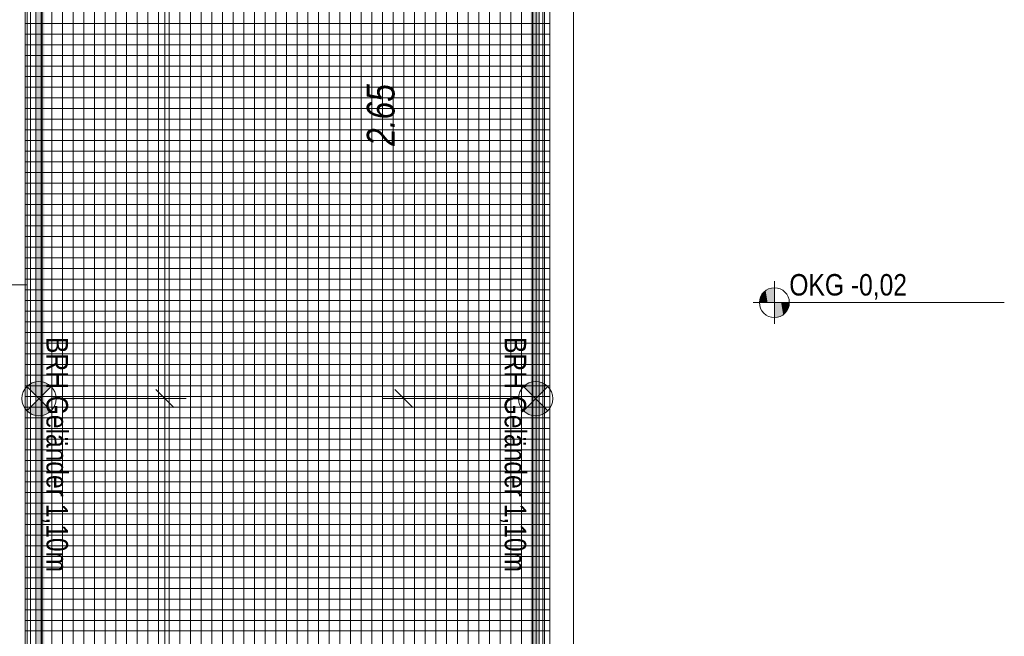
# Model space of a CAD drawing. Extents: x -620 to 300, y 62 to 1112.
# Tile 55 of 200: x -399 to -306, y 486 to 544. Entities that reach past the tile are written whole.
import ezdxf
from ezdxf.lldxf.tags import DXFTag

# ---------------------------------------------------------------- set-up
doc = ezdxf.new("R2010")
doc.units = 0
doc.layers.get('0').update_dxf_attribs({"lineweight": 13})
for name, color, linetype, lineweight, true_color in [('00_ E_ST_Handlaufleuchte', 7, 'Continuous', 13, 0xb2b200), ('00_E_ST_Handlaufleuchte_Bem', 7, 'Continuous', 5, 0x7d7d00), ('00_E_ST_Handlaufleuchte_Kabel', 3, 'Continuous', 18, 0x00ff00), ('00_E_ST_Handlaufleuchte–Handlauf-Position', 7, 'Continuous', 5, 0x0000b2), ('30 -33 Aussenwände- 7 Fassade_ Elemente', 7, 'Continuous', 9, 0x00aacc), ('30 -34 Innenwände- 6 Elemente', 7, 'Continuous', 9, 0xff6633), ('30 -35 Decken- 2.2 Treppen Außen', 9, 'Continuous', 9, 0x808080), ('30 -36 Dächer- 4 Dachbekleidungen', 7, 'Continuous', 9, 0xccccff), ('60- 61 allgemeine Ausstattung- 4 Terrassen', 9, 'Continuous', 9, 0x808080), ('70 -72 Beschriftung- 1 Beschriftung allgemein', 7, 'Continuous', 9, 0xff6633)]:
    doc.layers.add(name, color=color, linetype=linetype, lineweight=lineweight, true_color=true_color)
doc.layers.add('70 -72 Beschriftung- 5 Höhenkoten-A06CPVLXL0', color=7, linetype='Continuous', lineweight=15)
doc.styles.get("Standard").update_dxf_attribs({"font": 'ARIALN.TTF'})
tags = doc.linetypes.add('grob-A06CPVLVL0', pattern=[14, 3, -8, 3]).pattern_tags.tags
tags[8:9] = [DXFTag(74, 4), DXFTag(75, 0), DXFTag(340, '0'), DXFTag(46, 0.0), DXFTag(50, 0.0), DXFTag(44, 0.0), DXFTag(45, 0.0)]
tags[6:7] = [DXFTag(74, 4), DXFTag(75, 0), DXFTag(340, '0'), DXFTag(46, 0.0), DXFTag(50, 0.0), DXFTag(44, 0.0), DXFTag(45, 0.0)]
tags[4:5] = [DXFTag(74, 4), DXFTag(75, 0), DXFTag(340, '0'), DXFTag(46, 0.0), DXFTag(50, 0.0), DXFTag(44, 0.0), DXFTag(45, 0.0)]

# ---------------------------------------------------------------- blocks, each defined once
blk = doc.blocks.new('Referenz-A06CPVM1L0')
at = {"layer": '30 -33 Aussenwände- 7 Fassade_ Elemente', "color": 0, "linetype": 'Continuous', "ltscale": 0.13}
blk.add_line((-346.876, 601.814), (-346.876, 452.414), dxfattribs=at)
at = {"layer": '30 -33 Aussenwände- 7 Fassade_ Elemente', "color": 0, "linetype": 'grob-A06CPVLVL0', "ltscale": 0.13}
for p, q in [((-398.076, 597.674), (-398.076, 519.014)), ((-398.076, 519.014), (-437.676, 519.014))]:
    blk.add_line(p, q, dxfattribs=at)
at = {"layer": '30 -34 Innenwände- 6 Elemente', "color": 0, "linetype": 'Continuous', "ltscale": 0.13}
for p, q in [((-350.676, 601.814), (-350.676, 448.614)), ((-350.076, 449.214), (-350.076, 601.814)), ((-349.076, 601.814), (-349.076, 450.214)), ((-346.876, 452.414), (-346.876, 601.814)), ((-397.276, 552.014), (-397.276, 449.214)), ((-396.676, 448.614), (-396.676, 552.614)), ((-398.276, 450.214), (-398.276, 551.014))]:
    blk.add_line(p, q, dxfattribs=at)
at = {"layer": '30 -35 Decken- 2.2 Treppen Außen', "color": 0, "linetype": 'grob-A06CPVLVL0', "ltscale": 0.13}
for p, q in [((-398.076, 519.014), (-437.676, 519.014)), ((-398.076, 519.014), (-400.276, 519.014)), ((-398.076, 400.705), (-398.076, 519.014))]:
    blk.add_line(p, q, dxfattribs=at)
at = {"layer": '30 -35 Decken- 2.2 Treppen Außen', "color": 0, "linetype": 'Continuous', "ltscale": 0.13}
for p, q in [((-398.076, 519.014), (-400.276, 519.014)), ((-398.076, 400.705), (-398.076, 519.014))]:
    blk.add_line(p, q, dxfattribs=at)
at = {"layer": '30 -36 Dächer- 4 Dachbekleidungen', "color": 0, "linetype": 'Continuous', "ltscale": 0.13}
for p, q in [((-350.376, 601.214), (-350.376, 448.914)), ((-349.576, 449.714), (-349.576, 601.214))]:
    blk.add_line(p, q, dxfattribs=at)
at = {"layer": '60- 61 allgemeine Ausstattung- 4 Terrassen', "color": 0}
for p, q in [((-397.756, 452.414), (-397.756, 601.814)), ((-396.756, 452.414), (-396.756, 601.814)), ((-395.756, 452.414), (-395.756, 601.814)), ((-394.756, 452.414), (-394.756, 601.814)), ((-393.756, 452.414), (-393.756, 601.814)), ((-392.756, 452.414), (-392.756, 601.814)), ((-391.756, 452.414), (-391.756, 601.814)), ((-390.756, 452.414), (-390.756, 601.814)), ((-389.756, 452.414), (-389.756, 601.814)), ((-388.756, 452.414), (-388.756, 601.814)), ((-387.756, 452.414), (-387.756, 601.814)), ((-386.756, 452.414), (-386.756, 601.814)), ((-385.756, 452.414), (-385.756, 601.814)), ((-384.756, 452.414), (-384.756, 601.814)), ((-383.756, 452.414), (-383.756, 601.814)), ((-382.756, 452.414), (-382.756, 601.814)), ((-381.756, 452.414), (-381.756, 601.814)), ((-380.756, 452.414), (-380.756, 601.814)), ((-379.756, 452.414), (-379.756, 601.814)), ((-378.756, 452.414), (-378.756, 601.814)), ((-377.756, 452.414), (-377.756, 601.814)), ((-376.756, 452.414), (-376.756, 601.814)), ((-375.756, 452.414), (-375.756, 601.814)), ((-374.756, 452.414), (-374.756, 601.814)), ((-373.756, 452.414), (-373.756, 601.814)), ((-372.756, 452.414), (-372.756, 601.814)), ((-371.756, 452.414), (-371.756, 601.814)), ((-370.756, 452.414), (-370.756, 601.814)), ((-369.756, 452.414), (-369.756, 601.814)), ((-368.756, 452.414), (-368.756, 601.814)), ((-367.756, 452.414), (-367.756, 601.814)), ((-366.756, 452.414), (-366.756, 601.814)), ((-365.756, 452.414), (-365.756, 601.814)), ((-364.756, 452.414), (-364.756, 601.814)), ((-363.756, 452.414), (-363.756, 601.814)), ((-362.756, 452.414), (-362.756, 601.814)), ((-361.756, 452.414), (-361.756, 601.814)), ((-360.756, 452.414), (-360.756, 601.814)), ((-359.756, 452.414), (-359.756, 601.814)), ((-358.756, 452.414), (-358.756, 601.814)), ((-357.756, 452.414), (-357.756, 601.814)), ((-356.756, 452.414), (-356.756, 601.814)), ((-355.756, 452.414), (-355.756, 601.814)), ((-354.756, 452.414), (-354.756, 601.814)), ((-353.756, 452.414), (-353.756, 601.814)), ((-352.756, 452.414), (-352.756, 601.814)), ((-351.756, 452.414), (-351.756, 601.814)), ((-350.756, 452.414), (-350.756, 601.814)), ((-349.756, 452.414), (-349.756, 601.814)), ((-349.076, 452.414), (-349.076, 601.814)), ((-398.076, 452.414), (-398.076, 597.673)), ((-397.756, 452.414), (-397.756, 597.673)), ((-396.756, 452.414), (-396.756, 597.673)), ((-395.756, 452.414), (-395.756, 597.673)), ((-394.756, 452.414), (-394.756, 597.673)), ((-393.756, 452.414), (-393.756, 597.673)), ((-392.756, 452.414), (-392.756, 597.673)), ((-391.756, 452.414), (-391.756, 597.673)), ((-390.756, 452.414), (-390.756, 597.673)), ((-389.756, 452.414), (-389.756, 597.673)), ((-388.756, 452.414), (-388.756, 597.673)), ((-387.756, 452.414), (-387.756, 597.673)), ((-386.756, 452.414), (-386.756, 597.673)), ((-385.756, 452.414), (-385.756, 597.673)), ((-384.756, 452.414), (-384.756, 597.673)), ((-383.756, 452.414), (-383.756, 597.673)), ((-382.756, 452.414), (-382.756, 597.673)), ((-381.756, 452.414), (-381.756, 597.673)), ((-380.756, 452.414), (-380.756, 597.673)), ((-379.756, 452.414), (-379.756, 597.673)), ((-378.756, 452.414), (-378.756, 597.673)), ((-377.756, 452.414), (-377.756, 597.673)), ((-376.756, 452.414), (-376.756, 597.673)), ((-375.756, 452.414), (-375.756, 597.673)), ((-374.756, 452.414), (-374.756, 597.673)), ((-373.756, 452.414), (-373.756, 597.673)), ((-372.756, 452.414), (-372.756, 597.673)), ((-371.756, 452.414), (-371.756, 597.673)), ((-370.756, 452.414), (-370.756, 597.673)), ((-369.756, 452.414), (-369.756, 597.673)), ((-368.756, 452.414), (-368.756, 597.673)), ((-367.756, 452.414), (-367.756, 597.673)), ((-366.756, 452.414), (-366.756, 597.673)), ((-365.756, 452.414), (-365.756, 597.673)), ((-364.756, 452.414), (-364.756, 597.673)), ((-363.756, 452.414), (-363.756, 597.673)), ((-362.756, 452.414), (-362.756, 597.673)), ((-361.756, 452.414), (-361.756, 597.673)), ((-360.756, 452.414), (-360.756, 597.673)), ((-359.756, 452.414), (-359.756, 597.673)), ((-358.756, 452.414), (-358.756, 597.673)), ((-357.756, 452.414), (-357.756, 597.673)), ((-356.756, 452.414), (-356.756, 597.673)), ((-355.756, 452.414), (-355.756, 597.673)), ((-354.756, 452.414), (-354.756, 597.673)), ((-353.756, 452.414), (-353.756, 597.673)), ((-352.756, 452.414), (-352.756, 597.673)), ((-351.756, 452.414), (-351.756, 597.673)), ((-350.756, 452.414), (-350.756, 597.673)), ((-349.756, 452.414), (-349.756, 597.673)), ((-349.076, 597.673), (-349.076, 452.414)), ((-398.276, 551.014), (-398.276, 452.414)), ((-398.276, 543.554), (-349.076, 543.554)), ((-398.076, 543.554), (-349.076, 543.554)), ((-398.276, 542.554), (-349.076, 542.554)), ((-398.076, 542.554), (-349.076, 542.554)), ((-398.276, 541.554), (-349.076, 541.554)), ((-398.076, 541.554), (-349.076, 541.554)), ((-398.276, 540.554), (-349.076, 540.554)), ((-398.076, 540.554), (-349.076, 540.554)), ((-398.276, 539.554), (-349.076, 539.554)), ((-398.076, 539.554), (-349.076, 539.554)), ((-398.276, 538.554), (-349.076, 538.554)), ((-398.076, 538.554), (-349.076, 538.554)), ((-398.276, 537.554), (-349.076, 537.554)), ((-398.076, 537.554), (-349.076, 537.554)), ((-398.276, 536.554), (-349.076, 536.554)), ((-398.076, 536.554), (-349.076, 536.554)), ((-398.276, 535.554), (-349.076, 535.554)), ((-398.076, 535.554), (-349.076, 535.554)), ((-398.276, 534.554), (-349.076, 534.554)), ((-398.076, 534.554), (-349.076, 534.554)), ((-398.276, 533.554), (-349.076, 533.554)), ((-398.076, 533.554), (-349.076, 533.554)), ((-398.276, 532.554), (-349.076, 532.554)), ((-398.076, 532.554), (-349.076, 532.554)), ((-398.276, 531.554), (-349.076, 531.554)), ((-398.076, 531.554), (-349.076, 531.554)), ((-398.276, 530.554), (-349.076, 530.554)), ((-398.076, 530.554), (-349.076, 530.554)), ((-398.276, 529.554), (-349.076, 529.554)), ((-398.076, 529.554), (-349.076, 529.554)), ((-398.276, 528.554), (-349.076, 528.554)), ((-398.076, 528.554), (-349.076, 528.554)), ((-398.276, 527.554), (-349.076, 527.554)), ((-398.076, 527.554), (-349.076, 527.554)), ((-398.276, 526.554), (-349.076, 526.554)), ((-398.076, 526.554), (-349.076, 526.554)), ((-398.276, 525.554), (-349.076, 525.554)), ((-398.076, 525.554), (-349.076, 525.554)), ((-398.276, 524.554), (-349.076, 524.554)), ((-398.076, 524.554), (-349.076, 524.554)), ((-398.276, 523.554), (-349.076, 523.554)), ((-398.076, 523.554), (-349.076, 523.554)), ((-398.276, 522.554), (-349.076, 522.554)), ((-398.076, 522.554), (-349.076, 522.554)), ((-398.276, 521.554), (-349.076, 521.554)), ((-398.076, 521.554), (-349.076, 521.554)), ((-398.276, 520.554), (-349.076, 520.554)), ((-398.076, 520.554), (-349.076, 520.554)), ((-398.276, 519.554), (-349.076, 519.554)), ((-398.076, 519.554), (-349.076, 519.554)), ((-398.276, 518.554), (-349.076, 518.554)), ((-398.076, 518.554), (-349.076, 518.554)), ((-398.276, 517.554), (-349.076, 517.554)), ((-398.076, 517.554), (-349.076, 517.554)), ((-398.276, 516.554), (-349.076, 516.554)), ((-398.076, 516.554), (-349.076, 516.554)), ((-398.276, 515.554), (-349.076, 515.554)), ((-398.076, 515.554), (-349.076, 515.554)), ((-398.276, 514.554), (-349.076, 514.554)), ((-398.076, 514.554), (-349.076, 514.554)), ((-398.276, 513.554), (-349.076, 513.554)), ((-398.076, 513.554), (-349.076, 513.554)), ((-398.276, 512.554), (-349.076, 512.554)), ((-398.076, 512.554), (-349.076, 512.554)), ((-398.276, 511.554), (-349.076, 511.554)), ((-398.076, 511.554), (-349.076, 511.554)), ((-398.276, 510.554), (-349.076, 510.554)), ((-398.076, 510.554), (-349.076, 510.554)), ((-398.276, 509.554), (-349.076, 509.554)), ((-398.076, 509.554), (-349.076, 509.554)), ((-398.276, 508.554), (-349.076, 508.554)), ((-398.076, 508.554), (-349.076, 508.554)), ((-398.276, 507.554), (-349.076, 507.554)), ((-398.076, 507.554), (-349.076, 507.554)), ((-398.276, 506.554), (-349.076, 506.554)), ((-398.076, 506.554), (-349.076, 506.554)), ((-398.276, 505.554), (-349.076, 505.554)), ((-398.076, 505.554), (-349.076, 505.554)), ((-398.276, 504.554), (-349.076, 504.554)), ((-398.076, 504.554), (-349.076, 504.554)), ((-398.276, 503.554), (-349.076, 503.554)), ((-398.076, 503.554), (-349.076, 503.554)), ((-398.276, 502.554), (-349.076, 502.554)), ((-398.076, 502.554), (-349.076, 502.554)), ((-398.276, 501.554), (-349.076, 501.554)), ((-398.076, 501.554), (-349.076, 501.554)), ((-398.276, 500.554), (-349.076, 500.554)), ((-398.076, 500.554), (-349.076, 500.554)), ((-398.276, 499.554), (-349.076, 499.554)), ((-398.076, 499.554), (-349.076, 499.554)), ((-398.276, 498.554), (-349.076, 498.554)), ((-398.076, 498.554), (-349.076, 498.554)), ((-398.276, 497.554), (-349.076, 497.554)), ((-398.076, 497.554), (-349.076, 497.554)), ((-398.276, 496.554), (-349.076, 496.554)), ((-398.076, 496.554), (-349.076, 496.554)), ((-398.276, 495.554), (-349.076, 495.554)), ((-398.076, 495.554), (-349.076, 495.554)), ((-398.276, 494.554), (-349.076, 494.554)), ((-398.076, 494.554), (-349.076, 494.554)), ((-398.276, 493.554), (-349.076, 493.554)), ((-398.076, 493.554), (-349.076, 493.554)), ((-398.276, 492.554), (-349.076, 492.554)), ((-398.076, 492.554), (-349.076, 492.554)), ((-398.276, 491.554), (-349.076, 491.554)), ((-398.076, 491.554), (-349.076, 491.554)), ((-398.276, 490.554), (-349.076, 490.554)), ((-398.076, 490.554), (-349.076, 490.554)), ((-398.276, 489.554), (-349.076, 489.554)), ((-398.076, 489.554), (-349.076, 489.554)), ((-398.276, 488.554), (-349.076, 488.554)), ((-398.076, 488.554), (-349.076, 488.554)), ((-398.276, 487.554), (-349.076, 487.554)), ((-398.076, 487.554), (-349.076, 487.554)), ((-398.276, 486.554), (-349.076, 486.554)), ((-398.076, 486.554), (-349.076, 486.554))]:
    blk.add_line(p, q, dxfattribs=at)
at = {"layer": '70 -72 Beschriftung- 5 Höhenkoten-A06CPVLXL0', "color": 0, "linetype": 'Continuous', "ltscale": 0.15}
for p, q in [((-328.036, 515.356), (-328.036, 519.356)), ((-328.036, 515.356), (-328.036, 519.356)), ((-328.036, 517.356), (-328.036, 518.756)), ((-328.036, 518.756), (-328.036, 517.356)), ((-328.036, 517.356), (-328.036, 518.756)), ((-328.036, 518.756), (-328.036, 517.356)), ((-330.036, 517.356), (-306.483, 517.356)), ((-330.036, 517.356), (-306.483, 517.356)), ((-329.436, 517.356), (-328.036, 517.356)), ((-328.036, 517.356), (-329.436, 517.356)), ((-329.436, 517.356), (-328.036, 517.356)), ((-328.036, 517.356), (-329.436, 517.356)), ((-326.636, 517.356), (-328.036, 517.356)), ((-328.036, 517.356), (-328.036, 515.956)), ((-328.036, 517.356), (-326.636, 517.356)), ((-328.036, 515.956), (-328.036, 517.356)), ((-326.636, 517.356), (-328.036, 517.356)), ((-328.036, 517.356), (-328.036, 515.956)), ((-328.036, 517.356), (-326.636, 517.356)), ((-328.036, 515.956), (-328.036, 517.356))]:
    blk.add_line(p, q, dxfattribs=at)
for major_axis in [(0, 1.4), (0, 1.4), (1.4, 0), (1.4, 0), (-1.4, 0), (-1.4, 0), (0, -1.4), (0, -1.4)]:
    blk.add_ellipse((-328.036, 517.356), major_axis=major_axis, ratio=1, start_param=0, end_param=1.570796, dxfattribs=at)
at = {"layer": '70 -72 Beschriftung- 5 Höhenkoten-A06CPVLXL0', "color": 0, "lineweight": 0}
for points in [[(-328.255, 517.356), (-328.469, 518.687), (-328.255, 518.739)], [(-328.255, 517.356), (-328.469, 518.687), (-328.255, 518.739)], [(-328.036, 517.356), (-328.255, 518.739), (-328.036, 518.756)], [(-328.036, 517.356), (-328.255, 518.739), (-328.036, 518.756)], [(-328.255, 517.356), (-328.255, 518.739), (-328.036, 517.356)], [(-328.255, 517.356), (-328.255, 518.739), (-328.036, 517.356)], [(-329.284, 517.356), (-329.368, 517.789), (-329.284, 517.992)], [(-329.284, 517.356), (-329.368, 517.789), (-329.284, 517.992)], [(-329.169, 517.356), (-329.284, 517.992), (-329.169, 518.179)], [(-329.169, 517.356), (-329.284, 517.992), (-329.169, 518.179)], [(-329.284, 517.356), (-329.284, 517.992), (-329.169, 517.356)], [(-329.284, 517.356), (-329.284, 517.992), (-329.169, 517.356)], [(-329.026, 517.356), (-329.169, 518.179), (-329.026, 518.346)], [(-329.026, 517.356), (-329.169, 518.179), (-329.026, 518.346)], [(-329.169, 517.356), (-329.169, 518.179), (-329.026, 517.356)], [(-329.169, 517.356), (-329.169, 518.179), (-329.026, 517.356)], [(-328.859, 517.356), (-329.026, 518.346), (-328.859, 518.489)], [(-328.859, 517.356), (-329.026, 518.346), (-328.859, 518.489)], [(-329.026, 517.356), (-329.026, 518.346), (-328.859, 517.356)], [(-329.026, 517.356), (-329.026, 518.346), (-328.859, 517.356)], [(-328.672, 517.356), (-328.859, 518.489), (-328.672, 518.603)], [(-328.672, 517.356), (-328.859, 518.489), (-328.672, 518.603)], [(-328.859, 517.356), (-328.859, 518.489), (-328.672, 517.356)], [(-328.859, 517.356), (-328.859, 518.489), (-328.672, 517.356)], [(-328.469, 517.356), (-328.672, 518.603), (-328.469, 518.687)], [(-328.469, 517.356), (-328.672, 518.603), (-328.469, 518.687)], [(-328.672, 517.356), (-328.672, 518.603), (-328.469, 517.356)], [(-328.672, 517.356), (-328.672, 518.603), (-328.469, 517.356)], [(-328.469, 517.356), (-328.469, 518.687), (-328.255, 517.356)], [(-328.469, 517.356), (-328.469, 518.687), (-328.255, 517.356)], [(-329.419, 517.356), (-329.436, 517.356), (-329.419, 517.575)], [(-329.419, 517.356), (-329.436, 517.356), (-329.419, 517.575)], [(-329.368, 517.356), (-329.419, 517.575), (-329.368, 517.789)], [(-329.368, 517.356), (-329.419, 517.575), (-329.368, 517.789)], [(-329.419, 517.356), (-329.419, 517.575), (-329.368, 517.356)], [(-329.419, 517.356), (-329.419, 517.575), (-329.368, 517.356)], [(-329.368, 517.356), (-329.368, 517.789), (-329.284, 517.356)], [(-329.368, 517.356), (-329.368, 517.789), (-329.284, 517.356)], [(-328.036, 515.956), (-328.036, 517.356), (-327.817, 515.973)], [(-327.817, 515.973), (-328.036, 517.356), (-327.817, 517.356)], [(-328.036, 515.956), (-328.036, 517.356), (-327.817, 515.973)], [(-327.817, 515.973), (-328.036, 517.356), (-327.817, 517.356)], [(-327.817, 515.973), (-327.817, 517.356), (-327.604, 516.025)], [(-327.604, 516.025), (-327.817, 517.356), (-327.604, 517.356)], [(-327.817, 515.973), (-327.817, 517.356), (-327.604, 516.025)], [(-327.604, 516.025), (-327.817, 517.356), (-327.604, 517.356)], [(-327.604, 516.025), (-327.604, 517.356), (-327.401, 516.109)], [(-327.401, 516.109), (-327.604, 517.356), (-327.401, 517.356)], [(-327.604, 516.025), (-327.604, 517.356), (-327.401, 516.109)], [(-327.401, 516.109), (-327.604, 517.356), (-327.401, 517.356)], [(-327.401, 516.109), (-327.401, 517.356), (-327.214, 516.223)], [(-327.214, 516.223), (-327.401, 517.356), (-327.214, 517.356)], [(-327.401, 516.109), (-327.401, 517.356), (-327.214, 516.223)], [(-327.214, 516.223), (-327.401, 517.356), (-327.214, 517.356)], [(-327.214, 516.223), (-327.214, 517.356), (-327.047, 516.366)], [(-327.047, 516.366), (-327.214, 517.356), (-327.047, 517.356)], [(-327.214, 516.223), (-327.214, 517.356), (-327.047, 516.366)], [(-327.047, 516.366), (-327.214, 517.356), (-327.047, 517.356)], [(-327.047, 516.366), (-327.047, 517.356), (-326.904, 516.533)], [(-326.904, 516.533), (-327.047, 517.356), (-326.904, 517.356)], [(-327.047, 516.366), (-327.047, 517.356), (-326.904, 516.533)], [(-326.904, 516.533), (-327.047, 517.356), (-326.904, 517.356)], [(-326.904, 516.533), (-326.904, 517.356), (-326.789, 516.72)], [(-326.789, 516.72), (-326.904, 517.356), (-326.789, 517.356)], [(-326.904, 516.533), (-326.904, 517.356), (-326.789, 516.72)], [(-326.789, 516.72), (-326.904, 517.356), (-326.789, 517.356)], [(-326.789, 516.72), (-326.789, 517.356), (-326.705, 516.923)], [(-326.705, 516.923), (-326.789, 517.356), (-326.705, 517.356)], [(-326.789, 516.72), (-326.789, 517.356), (-326.705, 516.923)], [(-326.705, 516.923), (-326.789, 517.356), (-326.705, 517.356)], [(-326.705, 516.923), (-326.705, 517.356), (-326.654, 517.137)], [(-326.654, 517.137), (-326.705, 517.356), (-326.654, 517.356)], [(-326.705, 516.923), (-326.705, 517.356), (-326.654, 517.137)], [(-326.654, 517.137), (-326.705, 517.356), (-326.654, 517.356)], [(-326.654, 517.137), (-326.654, 517.356), (-326.636, 517.356)], [(-326.654, 517.137), (-326.654, 517.356), (-326.636, 517.356)]]:
    blk.add_solid(points, dxfattribs=at)
at = {"layer": '70 -72 Beschriftung- 1 Beschriftung allgemein', "color": 0, "linetype": 'Continuous', "ltscale": 0.13, "char_height": 2.01377, "attachment_point": 1, "rotation": 270}
for insert in [(-394.256, 514.132), (-351.302, 514.132)]:
    blk.add_mtext('{\\fArial Narrow;BRH Geländer 1,10m}', dxfattribs=dict(at, insert=insert))
at = {"layer": '70 -72 Beschriftung- 5 Höhenkoten-A06CPVLXL0', "color": 0, "linetype": 'Continuous', "ltscale": 0.15, "insert": (-326.636, 520.036), "char_height": 2.01377, "attachment_point": 1}
blk.add_mtext('{\\fArial Narrow;OKG -0,02}', dxfattribs=at)
blk.add_mtext('{\\fArial Narrow;OKG -0,02}', dxfattribs=at)
blk = doc.blocks.new('Blockreferenz-A06CPVMDL0')
at = {"lineweight": -2}
for points in [[(-350.416, 508.353), (-351.553, 509.49), (-351.22, 509.746), (-350.833, 509.907), (-350.416, 509.961), (-350, 509.907), (-349.612, 509.746), (-349.279, 509.49)], [(-351.553, 507.216), (-350.416, 508.353), (-349.279, 507.216), (-349.612, 506.96), (-350, 506.8), (-350.416, 506.745), (-350.833, 506.8), (-351.22, 506.96)]]:
    blk.add_hatch(color=0, dxfattribs=at).paths.add_polyline_path(points)
at = {"color": 0, "lineweight": -2}
for p, q in [((-349.279, 507.216), (-351.553, 509.49)), ((-351.553, 507.216), (-349.279, 509.49))]:
    blk.add_line(p, q, dxfattribs=at)
blk.add_circle((-350.416, 508.353), 1.608, dxfattribs=at)
blk = doc.blocks.new('Blockreferenz-A06CPVMFL0')
at = {"lineweight": -2}
for points in [[(-396.976, 508.353), (-398.113, 509.49), (-397.78, 509.746), (-397.393, 509.907), (-396.976, 509.961), (-396.56, 509.907), (-396.172, 509.746), (-395.839, 509.49)], [(-398.113, 507.216), (-396.976, 508.353), (-395.839, 507.216), (-396.172, 506.96), (-396.56, 506.8), (-396.976, 506.745), (-397.393, 506.8), (-397.78, 506.96)]]:
    blk.add_hatch(color=0, dxfattribs=at).paths.add_polyline_path(points)
at = {"color": 0, "lineweight": -2}
for p, q in [((-395.839, 507.216), (-398.113, 509.49)), ((-398.113, 507.216), (-395.839, 509.49))]:
    blk.add_line(p, q, dxfattribs=at)
blk.add_circle((-396.976, 508.353), 1.608, dxfattribs=at)
blk = doc.blocks.new('Maß-A06CPVMNL0')
at = {"color": 0, "linetype": 'ByBlock', "lineweight": -2, "ltscale": 0.13}
for p, q in [((-384.328, 601.665), (-386.025, 603.362)), ((-383.176, 602.514), (-395.176, 602.514)), ((-385.176, 602.514), (-385.176, 508.353)), ((-384.328, 507.505), (-386.025, 509.202)), ((-383.176, 508.353), (-395.176, 508.353))]:
    blk.add_line(p, q, dxfattribs=at)
at = {"color": 0, "linetype": 'ByBlock', "lineweight": -2, "ltscale": 0.13, "attachment_point": 1, "rotation": 90}
for s, insert, char_height in [('{\\fArial Narrow|b0|i1;8}', (-389.163, 557.938), 1.82), ('{\\fArial Narrow|b0|i1;4.70}', (-388.643, 551.948), 2.6)]:
    blk.add_mtext(s, dxfattribs=dict(at, insert=insert, char_height=char_height))
blk = doc.blocks.new('Maß-A06CPVMPL0')
at = {"color": 0, "linetype": 'ByBlock', "lineweight": -2, "ltscale": 0.13}
for p, q in [((-384.328, 507.505), (-386.025, 509.202)), ((-383.176, 508.353), (-395.176, 508.353)), ((-385.176, 508.353), (-385.176, 455.353)), ((-384.328, 454.505), (-386.025, 456.202)), ((-383.176, 455.353), (-395.176, 455.353))]:
    blk.add_line(p, q, dxfattribs=at)
at = {"color": 0, "linetype": 'ByBlock', "lineweight": -2, "ltscale": 0.13, "insert": (-388.643, 479.058), "char_height": 2.6, "attachment_point": 1, "rotation": 90}
blk.add_mtext('{\\fArial Narrow|b0|i1;2.65}', dxfattribs=at)
blk = doc.blocks.new('Maß-A06CPVMTL0')
at = {"color": 0, "linetype": 'ByBlock', "lineweight": -2, "ltscale": 0.13}
for p, q in [((-363.625, 562.202), (-361.928, 560.505)), ((-364.776, 561.353), (-352.776, 561.353)), ((-362.776, 508.353), (-362.776, 561.353)), ((-363.625, 509.202), (-361.928, 507.505)), ((-364.776, 508.353), (-352.776, 508.353))]:
    blk.add_line(p, q, dxfattribs=at)
at = {"color": 0, "linetype": 'ByBlock', "lineweight": -2, "ltscale": 0.13, "insert": (-366.243, 532.058), "char_height": 2.6, "attachment_point": 1, "rotation": 90}
blk.add_mtext('{\\fArial Narrow|b0|i1;2.65}', dxfattribs=at)
blk = doc.blocks.new('Polygon-A06CPVN5L0')
at = {"color": 0, "linetype": 'ByBlock', "lineweight": -2, "ltscale": 0.13}
blk.add_solid([(-350.076, 448.414), (-350.876, 448.414), (-350.076, 601.814), (-350.876, 601.814)], dxfattribs=at)
blk = doc.blocks.new('Polygon-A06CPVN7L0')
at = {"linetype": 'ByBlock', "lineweight": -2, "ltscale": 0.13}
blk.add_hatch(color=0, dxfattribs=at).paths.add_polyline_path([(-437.676, 449.214), (-397.276, 449.214), (-397.276, 552.014), (-396.476, 552.014), (-396.476, 448.414), (-437.676, 448.414)])
blk = doc.blocks.new('Polylinie-A06CPVQ9L0')
at = {"color": 0, "linetype": 'ByBlock', "lineweight": -2, "ltscale": 0.18}
for points in [[(-417.885, 552.183), (-417.885, 552.383), (-397.075, 552.183), (-396.875, 552.383)], [(-397.075, 552.183), (-396.875, 552.383), (-397.075, 448.615), (-396.875, 448.615)]]:
    blk.add_solid(points, dxfattribs=at)

msp = doc.modelspace()

# ---------------------------------------------------------------- linework, layer by layer
at = {"layer": '00_E_ST_Handlaufleuchte_Kabel', "ltscale": 0.18}
msp.add_solid([(-350.576, 561.313), (-350.376, 561.313), (-350.576, 448.414), (-350.376, 448.414)], dxfattribs=at)

# ---------------------------------------------------------------- block references
at = {"color": 8, "lineweight": 13, "ltscale": 0.13, "true_color": 0x808080}
msp.add_blockref('Referenz-A06CPVM1L0', (0, 0), dxfattribs=at)
at = {"layer": '00_ E_ST_Handlaufleuchte', "ltscale": 0.13}
for name in ['Blockreferenz-A06CPVMFL0', 'Blockreferenz-A06CPVMDL0']:
    msp.add_blockref(name, (0, 0), dxfattribs=at)
at = {"layer": '00_E_ST_Handlaufleuchte_Bem', "ltscale": 0.13}
for name in ['Maß-A06CPVMNL0', 'Maß-A06CPVMTL0', 'Maß-A06CPVMPL0']:
    msp.add_blockref(name, (0, 0), dxfattribs=at)
at = {"layer": '00_E_ST_Handlaufleuchte_Kabel', "ltscale": 0.18}
msp.add_blockref('Polylinie-A06CPVQ9L0', (0, 0), dxfattribs=at)
at = {"layer": '00_E_ST_Handlaufleuchte–Handlauf-Position', "ltscale": 0.13}
for name in ['Polygon-A06CPVN5L0', 'Polygon-A06CPVN7L0']:
    msp.add_blockref(name, (0, 0), dxfattribs=at)

doc.saveas('drawing.dxf')
